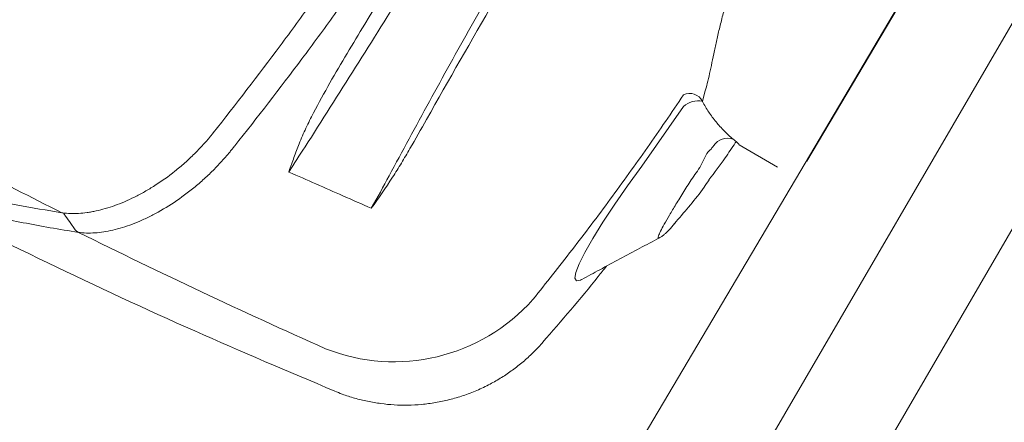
# Model space of a CAD drawing. Header units: millimetres. Extents: x 99250 to 122845, y -19292 to 18303.
# Tile 47 of 99: x 114801 to 115087, y 13449 to 13566. Entities that reach past the tile are written whole.
import ezdxf

# ---------------------------------------------------------------- set-up
doc = ezdxf.new("R2010")
doc.units = ezdxf.units.MM
doc.header["$MEASUREMENT"] = 0
doc.layers.add('IRISH HOUSE_HYD AIRPORT_DRAINAGE LAYOUT 1$0$GREY SCALE', color=8, linetype='Continuous')
doc.layers.add('IRISH HOUSE_HYD AIRPORT_DRAINAGE LAYOUT 1$0$GREYSCALE', color=8, linetype='Continuous', lineweight=0)
doc.layers.add('M-MEP-ELPR-EQUIP', color=6, linetype='Continuous', lineweight=20)

# ---------------------------------------------------------------- blocks, each defined once
blk = doc.blocks.new('IRISH HOUSE_HYD AIRPORT_DRAINAGE LAYOUT 1$0$FLOOR PLAN')
at = {"layer": 'IRISH HOUSE_HYD AIRPORT_DRAINAGE LAYOUT 1$0$GREYSCALE', "color": 8, "lineweight": 0}
for p, q in [((15558.04, 14311.83), (14953.45, 13272.17)), ((15516.93, 14300.95), (14942.57, 13313.28)), ((15165.22, 13754.86, -57105.36), (14935.54, 13366.63, -57105.36)), ((15029.34, 13524.92, -57105.4), (15077.49, 13606.31, -57105.4)), ((14999.05, 13542.31, -57105.4), (14999.79, 13545.04, -57105.4)), ((14981.45, 13523.46, -57105.4), (14993.56, 13540.8, -57105.4)), ((14863.19, 13529.37, -57105.4), (14863.2, 13529.38, -57105.4)), ((15020.85, 13523.15, -57105.4), (15009.76, 13529.71, -57105.4)), ((14977.31, 13517.82, -57105.4), (14981.44, 13523.46, -57105.4)), ((14981.44, 13523.46, -57105.4), (14981.44, 13523.46, -57105.4)), ((14981.44, 13523.46, -57105.4), (14981.44, 13523.46, -57105.4)), ((14973.57, 13512.45, -57105.4), (14977.31, 13517.82, -57105.4)), ((14970.1, 13507.18, -57105.4), (14973.57, 13512.45, -57105.4)), ((14815.4, 13507.12, -57105.4), (14813.89, 13509.21, -57105.4)), ((14816.91, 13505.03, -57105.4), (14815.4, 13507.12, -57105.4)), ((14967.23, 13502.52, -57105.4), (14970.1, 13507.18, -57105.4)), ((14990.48, 13506.25, -57105.4), (14990.21, 13505.98, -57105.4)), ((14991.4, 13507.39, -57105.4), (14990.48, 13506.25, -57105.4)), ((14991.22, 13507.14, -57105.4), (14990.82, 13506.67, -57105.4)), ((14964.9, 13498.4, -57105.4), (14967.23, 13502.52, -57105.4)), ((14986.41, 13502.63, -57105.4), (14986.54, 13502.65, -57105.4)), ((14963.27, 13495.11, -57105.4), (14964.9, 13498.4, -57105.4)), ((14962.29, 13492.55, -57105.4), (14963.27, 13495.11, -57105.4)), ((14962.02, 13490.93, -57105.4), (14962.29, 13492.55, -57105.4)), ((14962.46, 13490.17, -57105.4), (14962.02, 13490.93, -57105.4)), ((14963.59, 13490.36, -57105.4), (14962.46, 13490.17, -57105.4)), ((14963.95, 13490.58, -57105.4), (14963.59, 13490.36, -57105.4)), ((14963.97, 13490.55, -57105.4), (14963.97, 13490.55, -57105.4)), ((14952.58, 13472.33, -57105.4), (14952.58, 13472.34, -57105.4)), ((14892.23, 13458.13, -57105.4), (14892.23, 13458.12, -57105.4))]:
    blk.add_line(p, q, dxfattribs=at)
for centre, radius, start, end in [((21130.68, 10361.07), 7752.88, 141.708854, 166.516628), ((21130.68, 10361.07), 7602.52, 141.773276, 166.244763), ((14995.37, 13540.48, -57105.4), 4.11, 26.4398, 116.0484), ((14997.76, 13536.3, -57105.4), 6.16, 77.8763, 132.9699), ((15006.41, 13526.66, -57105.4), 4.96, 71.8439, 145.9572), ((14877.45, 13514.86, -57105.4), 7.31, 77.4351, 77.7578), ((14909.46, 13520.71, -57105.4), 54.05, 248.4512, 318.3203)]:
    blk.add_arc(centre, radius, start, end, dxfattribs=at)
at = {"layer": 'IRISH HOUSE_HYD AIRPORT_DRAINAGE LAYOUT 1$0$GREYSCALE', "color": 8, "lineweight": 0, "ltscale": 0.25}
for centre, radius, start, end in [((21162.38, 10254.78), 7836.99, 141.329977, 165.793479), ((21207.44, 10240.08), 7731.89, 141.956801, 165.483737)]:
    blk.add_arc(centre, radius, start, end, dxfattribs=at)
at = {"layer": 'IRISH HOUSE_HYD AIRPORT_DRAINAGE LAYOUT 1$0$GREYSCALE', "color": 8, "lineweight": 0}
for points, knots in [([(14987.26, 13753.43, -57105.4), (14983.14, 13743.65, -57105.4), (14978.88, 13733.91, -57105.4), (14970.03, 13714.52, -57105.4), (14965.45, 13704.86, -57105.4), (14955.92, 13685.66, -57105.4), (14950.98, 13676.13, -57105.4), (14940.74, 13657.24, -57105.4), (14935.45, 13647.89, -57105.4), (14924.5, 13629.38, -57105.4), (14918.84, 13620.22, -57105.4), (14907.23, 13602.17, -57105.4), (14901.26, 13593.27, -57105.4), (14892.09, 13580.09, -57105.4), (14889, 13575.72, -57105.4), (14882.74, 13567.05, -57105.4), (14879.59, 13562.74, -57105.4), (14870.02, 13549.91, -57105.4), (14863.54, 13541.49, -57105.4), (14856.95, 13533.17, -57105.4)], [0, 0, 0, 0, 0.125, 0.125, 0.25, 0.25, 0.375, 0.375, 0.5, 0.5, 0.625, 0.625, 0.75, 0.75, 0.8125, 0.8125, 0.875, 0.875, 1, 1, 1, 1]), ([(14863.2, 13529.38, -57105.4), (14869.81, 13537.69, -57105.4), (14876.32, 13546.11, -57105.4), (14885.91, 13558.93, -57105.4), (14889.08, 13563.23, -57105.4), (14895.35, 13571.9, -57105.4), (14898.45, 13576.26, -57105.4), (14907.66, 13589.46, -57105.4), (14913.64, 13598.36, -57105.4), (14925.27, 13616.41, -57105.4), (14930.93, 13625.56, -57105.4), (14941.89, 13644.08, -57105.4), (14947.19, 13653.46, -57105.4), (14957.41, 13672.35, -57105.4), (14962.33, 13681.88, -57105.4), (14969.46, 13696.29, -57105.4), (14971.79, 13701.11, -57105.4), (14976.37, 13710.78, -57105.4), (14978.62, 13715.64, -57105.4), (14985.24, 13730.22, -57105.4), (14989.48, 13739.98, -57105.4), (14993.59, 13749.78, -57105.4)], [0, 0, 0, 0, 0.125, 0.125, 0.1875, 0.1875, 0.25, 0.25, 0.375, 0.375, 0.5, 0.5, 0.625, 0.625, 0.75, 0.75, 0.8125, 0.8125, 0.875, 0.875, 1, 1, 1, 1]), ([(14980.74, 13699.58, -57105.4), (14974.29, 13688.28, -57105.4), (14967.77, 13676.98, -57105.4), (14954.64, 13654.4, -57105.4), (14948.03, 13643.12, -57105.4), (14938.04, 13626.23, -57105.4), (14934.69, 13620.61, -57105.4), (14927.99, 13609.38, -57105.4), (14924.64, 13603.78, -57105.4), (14914.54, 13587, -57105.4), (14907.78, 13575.86, -57105.4), (14900.98, 13564.76, -57105.4)], [0, 0, 0, 0, 0.25, 0.25, 0.5, 0.5, 0.625, 0.625, 0.75, 0.75, 1, 1, 1, 1]), ([(14605.58, 13630.22, -57105.4), (14622.21, 13619.18, -57105.4), (14639.02, 13608.39, -57105.4), (14664.51, 13592.56, -57105.4), (14673.05, 13587.34, -57105.4), (14690.23, 13577.03, -57105.4), (14698.87, 13571.93, -57105.4), (14724.86, 13556.86, -57105.4), (14742.31, 13547.09, -57105.4), (14777.46, 13528.11, -57105.4), (14795.17, 13518.9, -57105.4), (14812.99, 13509.97, -57105.4)], [0, 0, 0, 0, 0.25, 0.25, 0.375, 0.375, 0.5, 0.5, 0.75, 0.75, 1, 1, 1, 1]), ([(14883.62, 13529.08, -57105.4), (14893.42, 13544.37, -57105.4), (14903.21, 13559.94, -57105.4), (14915.43, 13579.74, -57105.4), (14917.88, 13583.72, -57105.4), (14922.75, 13591.69, -57105.4), (14925.18, 13595.68, -57105.4), (14932.45, 13607.69, -57105.4), (14937.27, 13615.73, -57105.4), (14942.07, 13623.81, -57105.4)], [0, 0, 0, 0, 0.5, 0.5, 0.625, 0.625, 0.75, 0.75, 1, 1, 1, 1]), ([(14957.01, 13608.05, -57105.4), (14952.73, 13600.73, -57105.4), (14948.49, 13593.41, -57105.4), (14940.1, 13578.77, -57105.4), (14935.95, 13571.44, -57105.4), (14927.76, 13556.82, -57105.4), (14923.72, 13549.54, -57105.4), (14915.79, 13535.05, -57105.4), (14911.89, 13527.84, -57105.4), (14908.05, 13520.66, -57105.4)], [0, 0, 0, 0, 0.25, 0.25, 0.5, 0.5, 0.75, 0.75, 1, 1, 1, 1]), ([(14999.79, 13545.04, -57105.4), (15000.01, 13545.85, -57105.4), (15000.47, 13547.47, -57105.4), (15001.13, 13550.35, -57105.4), (15001.81, 13553.53, -57105.4), (15002.53, 13556.97, -57105.4), (15003.31, 13560.59, -57105.4), (15004.18, 13564.37, -57105.4), (15005.2, 13568.32, -57105.4), (15006.33, 13572.24, -57105.4), (15007.23, 13574.84, -57105.4), (15007.65, 13576.05, -57105.4)], [0, 0, 0, 0, 0.110862, 0.221742, 0.336208, 0.450686, 0.561628, 0.67257, 0.786427, 0.900273, 1, 1, 1, 1]), ([(14900.98, 13564.76, -57105.4), (14899.25, 13561.93, -57105.4), (14897.53, 13559.09, -57105.4), (14894.14, 13553.4, -57105.4), (14892.47, 13550.54, -57105.4), (14889.21, 13544.79, -57105.4), (14887.62, 13541.89, -57105.4), (14885.34, 13537.5, -57105.4), (14884.59, 13536.02, -57105.4), (14883.53, 13533.79, -57105.4), (14883.19, 13533.04, -57105.4), (14882.53, 13531.54, -57105.4), (14882.21, 13530.78, -57105.4), (14881.91, 13530.01, -57105.4)], [0, 0, 0, 0, 0.25, 0.25, 0.5, 0.5, 0.75, 0.75, 0.875, 0.875, 0.9375, 0.9375, 1, 1, 1, 1]), ([(14949.83, 13484.77, -57105.4), (14953.63, 13489.55, -57105.4), (14961.24, 13499.11, -57105.4), (14972.31, 13513.84, -57105.4), (14983.13, 13528.83, -57105.4), (14990.08, 13539.06, -57105.4), (14993.56, 13544.18, -57105.4)], [0, 0, 0, 0, 0.249503, 0.499006, 0.749503, 1, 1, 1, 1]), ([(15007.95, 13531.37, -57105.4), (15007.05, 13532.13, -57105.4), (15006.18, 13532.91, -57105.4), (15004.53, 13534.58, -57105.4), (15003.74, 13535.45, -57105.4), (15002.25, 13537.27, -57105.4), (15001.55, 13538.22, -57105.4), (15000.23, 13540.21, -57105.4), (14999.61, 13541.24, -57105.4), (14999.05, 13542.31, -57105.4)], [0, 0, 0, 0, 0.25, 0.25, 0.5, 0.5, 0.75, 0.75, 1, 1, 1, 1]), ([(14918.9, 13537.06, -57105.4), (14917.32, 13534.21, -57105.4), (14915.72, 13531.39, -57105.4), (14913.28, 13527.18, -57105.4), (14912.46, 13525.78, -57105.4), (14910.79, 13523.01, -57105.4), (14909.94, 13521.63, -57105.4), (14909.05, 13520.28, -57105.4)], [0, 0, 0, 0, 0.5, 0.5, 0.75, 0.75, 1, 1, 1, 1]), ([(14856.84, 13533.02, -57105.4), (14855.15, 13530.9, -57105.4), (14853.37, 13528.93, -57105.4), (14851.06, 13526.63, -57105.4), (14850.59, 13526.18, -57105.4), (14849.65, 13525.29, -57105.4), (14849.18, 13524.85, -57105.4), (14847.74, 13523.58, -57105.4), (14846.78, 13522.77, -57105.4), (14843.89, 13520.46, -57105.4), (14841.94, 13519.08, -57105.4), (14839, 13517.21, -57105.4), (14838.02, 13516.62, -57105.4), (14836.05, 13515.5, -57105.4), (14835.07, 13514.98, -57105.4), (14832.15, 13513.53, -57105.4), (14830.24, 13512.72, -57105.4), (14826.52, 13511.38, -57105.4), (14824.71, 13510.85, -57105.4), (14822.5, 13510.37, -57105.4), (14822.06, 13510.29, -57105.4), (14821.2, 13510.13, -57105.4), (14820.77, 13510.06, -57105.4), (14819.5, 13509.88, -57105.4), (14818.67, 13509.8, -57105.4), (14816.25, 13509.67, -57105.4), (14814.71, 13509.72, -57105.4), (14813.26, 13509.93, -57105.4)], [0, 0, 0, 0, 0.125, 0.125, 0.15625, 0.15625, 0.1875, 0.1875, 0.25, 0.25, 0.375, 0.375, 0.4375, 0.4375, 0.5, 0.5, 0.625, 0.625, 0.75, 0.75, 0.78125, 0.78125, 0.8125, 0.8125, 0.875, 0.875, 1, 1, 1, 1]), ([(14817.8, 13504.27, -57105.4), (14818.55, 13504.16, -57105.4), (14819.32, 13504.09, -57105.4), (14820.92, 13504.04, -57105.4), (14821.75, 13504.05, -57105.4), (14824.26, 13504.22, -57105.4), (14826.01, 13504.49, -57105.4), (14829.64, 13505.33, -57105.4), (14831.52, 13505.91, -57105.4), (14834.45, 13507.02, -57105.4), (14835.44, 13507.43, -57105.4), (14837.44, 13508.33, -57105.4), (14838.45, 13508.82, -57105.4), (14841.51, 13510.4, -57105.4), (14843.55, 13511.61, -57105.4), (14847.63, 13514.32, -57105.4), (14849.68, 13515.83, -57105.4), (14852.22, 13517.94, -57105.4), (14852.73, 13518.37, -57105.4), (14853.74, 13519.25, -57105.4), (14854.24, 13519.7, -57105.4), (14855.73, 13521.07, -57105.4), (14856.7, 13522.02, -57105.4), (14858.62, 13523.99, -57105.4), (14859.56, 13525.01, -57105.4), (14860.95, 13526.6, -57105.4), (14861.4, 13527.14, -57105.4), (14862.08, 13527.97, -57105.4), (14862.3, 13528.25, -57105.4), (14862.75, 13528.81, -57105.4), (14862.97, 13529.09, -57105.4), (14863.19, 13529.37, -57105.4)], [0, 0, 0, 0, 0.0625, 0.0625, 0.125, 0.125, 0.25, 0.25, 0.375, 0.375, 0.4375, 0.4375, 0.5, 0.5, 0.625, 0.625, 0.75, 0.75, 0.78125, 0.78125, 0.8125, 0.8125, 0.875, 0.875, 0.9375, 0.9375, 0.96875, 0.96875, 0.984375, 0.984375, 1, 1, 1, 1]), ([(14881.91, 13530.01, -57105.4), (14881.4, 13528.68, -57105.4), (14880.9, 13527.35, -57105.4), (14880.17, 13525.35, -57105.4), (14879.93, 13524.68, -57105.4), (14879.57, 13523.68, -57105.4), (14879.45, 13523.35, -57105.4), (14879.27, 13522.84, -57105.4), (14879.21, 13522.68, -57105.4), (14879.12, 13522.42, -57105.4), (14879.1, 13522.34, -57105.4), (14879.04, 13522.17, -57105.4), (14879.02, 13522.09, -57105.4), (14879, 13522, -57105.4)], [0, 0, 0, 0, 0.5, 0.5, 0.75, 0.75, 0.875, 0.875, 0.9375, 0.9375, 0.96875, 0.96875, 1, 1, 1, 1]), ([(15008.59, 13530.26, -57105.4), (15007.61, 13528.79, -57105.4), (15005.18, 13525.13, -57105.4), (15002.52, 13521.63, -57105.4), (15000.93, 13519.53, -57105.4)], [0, 0, 0, 0, 0.400839, 1, 1, 1, 1]), ([(15002.29, 13529.43, -57105.4), (15002.07, 13529.14, -57105.4), (15001.84, 13528.85, -57105.4), (15001.66, 13528.53, -57105.4), (15001.66, 13528.53, -57105.4)], [0, 0, 0, 0, 0.9999461, 1, 1, 1, 1]), ([(15009.76, 13529.71, -57105.4), (15009.5, 13529.99, -57105.4), (15009.33, 13530.16, -57105.4), (15008.78, 13530.67, -57105.4), (15008.41, 13530.99, -57105.4), (15007.95, 13531.37, -57105.4)], [0, 0, 0, 0, 0.5, 0.5, 1, 1, 1, 1]), ([(15001.66, 13528.53, -57105.4), (15001.66, 13528.53, -57105.4), (15000.21, 13527.6, -57105.4), (14999.08, 13523.96, -57105.4), (14996.06, 13520.07, -57105.4), (14993.6, 13515.98, -57105.4), (14991.32, 13512.37, -57105.4), (14989.4, 13509.17, -57105.4), (14987.9, 13506.54, -57105.4), (14986.82, 13504.5, -57105.4), (14986.26, 13503.17, -57105.4), (14986.11, 13502.53, -57105.4), (14986.33, 13502.61, -57105.4), (14986.41, 13502.63, -57105.4)], [0, 0, 0, 0, 0.000001, 0.102794, 0.208141, 0.312848, 0.420372, 0.524648, 0.631769, 0.736112, 0.843311, 0.947618, 1, 1, 1, 1]), ([(14892.25, 13458.15, -57105.4), (14878.66, 13463.88, -57105.4), (14850.62, 13475.73, -57105.4), (14808.82, 13495.28, -57105.4), (14774.51, 13512.17, -57105.4), (14754.68, 13522.88, -57105.4), (14755.85, 13522.26, -57105.4)], [0, 0, 0, 0, 0.27832, 0.574596, 0.870871, 1, 1, 1, 1]), ([(14812.99, 13509.97, -57105.4), (14808.68, 13510.68, -57105.4), (14800.06, 13512.09, -57105.4), (14788.23, 13514.66, -57105.4), (14777.26, 13517.71, -57105.4), (14770.51, 13520.14, -57105.4), (14767.53, 13521.22, -57105.4)], [0, 0, 0, 0, 0.263525, 0.527185, 0.79078, 1, 1, 1, 1]), ([(15000.96, 13519.51, -57105.4), (15000.48, 13518.79, -57105.4), (14997.53, 13514.39, -57105.4), (14994.19, 13510.58, -57105.4), (14991.4, 13507.39, -57105.4)], [0, 0, 0, 0, 0.163282, 1, 1, 1, 1]), ([(14790.07, 13509.79, -57105.4), (14791.46, 13509.42, -57105.4), (14795.31, 13508.4, -57105.4), (14801.74, 13507.05, -57105.4), (14809.52, 13505.59, -57105.4), (14815.05, 13504.7, -57105.4), (14817.82, 13504.26, -57105.4)], [0, 0, 0, 0, 0.157579, 0.438078, 0.719047, 1, 1, 1, 1]), ([(14817.8, 13504.27, -57105.4), (14817.76, 13504.27, -57105.4), (14817.72, 13504.29, -57105.4), (14817.63, 13504.33, -57105.4), (14817.58, 13504.36, -57105.4), (14817.45, 13504.43, -57105.4), (14817.37, 13504.5, -57105.4), (14817.14, 13504.69, -57105.4), (14817.01, 13504.85, -57105.4), (14816.91, 13505.02, -57105.4)], [0, 0, 0, 0, 0.125, 0.125, 0.25, 0.25, 0.5, 0.5, 1, 1, 1, 1]), ([(14817.82, 13504.26, -57105.4), (14829.69, 13498.36, -57105.4), (14841.61, 13492.6, -57105.4), (14865.54, 13481.32, -57105.4), (14877.55, 13475.82, -57105.4), (14889.61, 13470.44, -57105.4)], [0, 0, 0, 0, 0.5, 0.5, 1, 1, 1, 1]), ([(14990.23, 13505.96, -57105.4), (14989.97, 13505.66, -57105.4), (14989.29, 13504.89, -57105.4), (14988.48, 13504.08, -57105.4), (14987.67, 13503.38, -57105.4), (14987.13, 13502.95, -57105.4), (14986.66, 13502.7, -57105.4), (14986.55, 13502.64, -57105.4)], [0, 0, 0, 0, 0.216023, 0.560392, 0.763973, 0.942309, 1, 1, 1, 1]), ([(14986.54, 13502.65, -57105.4), (14984.65, 13501.65, -57105.4), (14980.85, 13499.64, -57105.4), (14975.07, 13496.55, -57105.4), (14969.43, 13493.51, -57105.4), (14965.75, 13491.51, -57105.4), (14964, 13490.57, -57105.4)], [0, 0, 0, 0, 0.2528454, 0.5089886, 0.7672662, 1, 1, 1, 1]), ([(14971.15, 13494.43, -57105.4), (14970.36, 13493.42, -57105.4), (14964.45, 13485.84, -57105.4), (14958.12, 13478.59, -57105.4), (14952.62, 13472.3, -57105.4)], [0, 0, 0, 0, 0.132817, 1, 1, 1, 1]), ([(14952.64, 13472.28, -57105.4), (14952.58, 13472.21, -57105.4), (14951.71, 13471.14, -57105.4), (14949.83, 13469.24, -57105.4), (14946.99, 13466.62, -57105.4), (14943.95, 13464.23, -57105.4), (14940.74, 13462.06, -57105.4), (14937.26, 13460.07, -57105.4), (14933.53, 13458.29, -57105.4), (14929.59, 13456.78, -57105.4), (14925.58, 13455.61, -57105.4), (14921.55, 13454.76, -57105.4), (14917.51, 13454.23, -57105.4), (14913.49, 13454.01, -57105.4), (14909.51, 13454.09, -57105.4), (14905.6, 13454.47, -57105.4), (14901.77, 13455.12, -57105.4), (14898.04, 13456.04, -57105.4), (14894.86, 13457.04, -57105.4), (14892.96, 13457.84, -57105.4), (14892.24, 13458.14, -57105.4)], [0, 0, 0, 0, 0.0043, 0.062427, 0.120682, 0.179038, 0.237474, 0.295974, 0.360442, 0.424188, 0.487097, 0.549223, 0.610606, 0.671276, 0.731251, 0.79054, 0.849146, 0.907063, 0.964275, 1, 1, 1, 1])]:
    blk.add_open_spline(points, degree=3, knots=knots, dxfattribs=at)
for points in [[(14958.6, 13605.83, -57105.4), (14945.13, 13582.92, -57105.4), (14931.9, 13559.99, -57105.4), (14918.9, 13537.06, -57105.4)], [(14856.95, 13533.17, -57105.4), (14856.91, 13533.12, -57105.4), (14856.88, 13533.07, -57105.4), (14856.84, 13533.02, -57105.4)], [(14878.95, 13521.77, -57105.4), (14880.5, 13524.24, -57105.4), (14882.06, 13526.67, -57105.4), (14883.62, 13529.08, -57105.4)], [(15008.83, 13530.62, -57105.4), (15008.75, 13530.5, -57105.4), (15008.67, 13530.38, -57105.4), (15008.59, 13530.26, -57105.4)], [(14879, 13522, -57105.4), (14878.98, 13521.94, -57105.4), (14878.97, 13521.87, -57105.4), (14878.95, 13521.81, -57105.4)], [(14878.95, 13521.81, -57105.4), (14878.95, 13521.8, -57105.4), (14878.95, 13521.78, -57105.4), (14878.95, 13521.77, -57105.4)], [(14878.96, 13521.81, -57105.4), (14878.96, 13521.8, -57105.4), (14878.95, 13521.78, -57105.4), (14878.95, 13521.77, -57105.4)], [(14878.95, 13521.77, -57105.4), (14884.19, 13519.5, -57105.4), (14889.42, 13517.19, -57105.4), (14894.64, 13514.87, -57105.4)], [(14879.04, 13521.99, -57105.4), (14879.01, 13521.93, -57105.4), (14878.99, 13521.87, -57105.4), (14878.96, 13521.81, -57105.4)], [(14908.05, 13520.66, -57105.4), (14906.38, 13517.55, -57105.4), (14904.65, 13514.41, -57105.4), (14902.88, 13511.24, -57105.4)], [(14909.05, 13520.28, -57105.4), (14907.07, 13517.24, -57105.4), (14904.99, 13514.24, -57105.4), (14902.88, 13511.24, -57105.4)], [(14894.64, 13514.87, -57105.4), (14897.39, 13513.68, -57105.4), (14900.14, 13512.47, -57105.4), (14902.88, 13511.24, -57105.4)], [(14813.26, 13509.93, -57105.4), (14813.17, 13509.94, -57105.4), (14813.08, 13509.96, -57105.4), (14812.99, 13509.97, -57105.4)], [(14813.26, 13509.93, -57105.4), (14813.52, 13509.77, -57105.4), (14813.74, 13509.52, -57105.4), (14813.89, 13509.21, -57105.4)], [(14816.91, 13505.02, -57105.4), (14816.91, 13505.03, -57105.4), (14816.91, 13505.03, -57105.4), (14816.91, 13505.03, -57105.4)], [(14817.82, 13504.26, -57105.4), (14817.81, 13504.26, -57105.4), (14817.8, 13504.26, -57105.4), (14817.8, 13504.27, -57105.4)]]:
    blk.add_open_spline(points, degree=3, dxfattribs=at)
blk = doc.blocks.new('IRISH HOUSE_HYD AIRPORT_DRAINAGE LAYOUT 1')
at = {"layer": 'IRISH HOUSE_HYD AIRPORT_DRAINAGE LAYOUT 1$0$GREY SCALE'}
blk.add_blockref('IRISH HOUSE_HYD AIRPORT_DRAINAGE LAYOUT 1$0$FLOOR PLAN', (0, 0), dxfattribs=at)

msp = doc.modelspace()

# ---------------------------------------------------------------- block references
at = {"layer": 'M-MEP-ELPR-EQUIP'}
msp.add_blockref('IRISH HOUSE_HYD AIRPORT_DRAINAGE LAYOUT 1', (100000, 0), dxfattribs=at)

doc.saveas('drawing.dxf')
